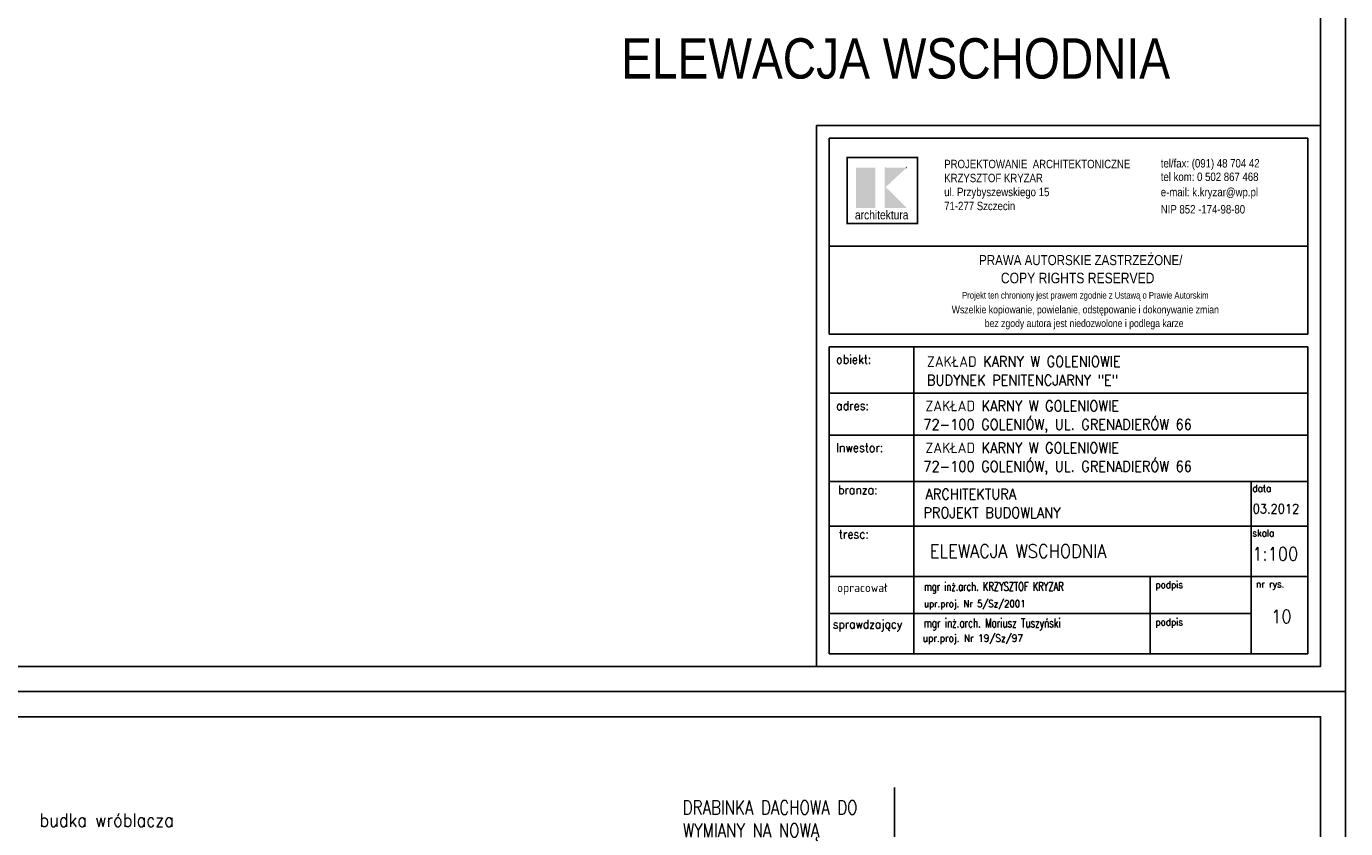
# Model space of a CAD drawing. Header units: millimetres. Extents: x 50026 to 146998, y 1038179 to 1573505.
# Tile 24 of 122: x 51967 to 54226, y 1047304 to 1048678. Entities that reach past the tile are written whole.
import ezdxf

# ---------------------------------------------------------------- set-up
doc = ezdxf.new("R2010")
doc.units = ezdxf.units.MM
doc.header["$LTSCALE"] = 0.025
for name, color, linetype in [('2', 7, 'Continuous'), ('2D-WYMIARY', 2, 'Continuous'), ('___TABELA', 7, 'Continuous'), ('NAPISY', 2, 'Continuous')]:
    doc.layers.add(name, color=color, linetype=linetype)
doc.styles.add('KS', font='romans.shx', dxfattribs={"width": 0.8, "height": 17.5})
doc.styles.add('ROMANS', font='romans.shx', dxfattribs={"width": 0.7})
doc.styles.get("Standard").update_dxf_attribs({"font": 'ARIALN.TTF'})

msp = doc.modelspace()

# ---------------------------------------------------------------- hatches: boundary and pattern name
at = {"layer": '___TABELA', "linetype": 'Continuous'}
for points in [[(53420.63867, 1048435.90056), (53387.47915, 1048435.90056), (53387.47915, 1048366.89762), (53420.63867, 1048366.89762)], [(53474.26035, 1048435.98836), (53438.18267, 1048402.50513), (53474.26035, 1048366.84351), (53436.09721, 1048366.84351), (53436.09721, 1048435.98836)]]:
    msp.add_hatch(color=10, dxfattribs=at).paths.add_polyline_path(points, flags=0)

# ---------------------------------------------------------------- linework, layer by layer
at = {"layer": '2D-WYMIARY', "color": 2}
for points in [[(50025.62556, 1050508.9331), (54225.62556, 1050508.9331), (54225.62556, 1047538.9331), (50025.62556, 1047538.9331)], [(50339.59173, 1050465.95273), (54182.6452, 1050465.95273), (54182.6452, 1047581.91346), (50339.59173, 1047581.91346)], [(50025.62556, 1047538.9331), (54225.62556, 1047538.9331), (54225.62556, 1044568.9331), (50025.62556, 1044568.9331)], [(50339.59173, 1047495.95273), (54182.6452, 1047495.95273), (54182.6452, 1044611.91346), (50339.59173, 1044611.91346)]]:
    msp.add_lwpolyline(points, close=True, dxfattribs=at)
at = {"layer": '___TABELA', "color": 7, "linetype": 'Continuous'}
for p, q in [((54182.6452, 1048507.94227), (53319.81504, 1048507.94227)), ((53319.81504, 1048507.94227), (53319.81504, 1048128.93524)), ((54182.6452, 1048128.93524), (54182.6452, 1048507.94227)), ((53341.3858, 1048301.50127), (54161.07444, 1048301.50127))]:
    msp.add_line(p, q, dxfattribs=at)
at = {"layer": '___TABELA', "color": 2, "linetype": 'Continuous'}
for p, q in [((53319.81504, 1048507.94227), (53319.81504, 1047581.91346)), ((53319.81504, 1048507.94227), (54182.6452, 1048507.94227)), ((53341.3858, 1048486.37151), (53341.3858, 1048150.50599)), ((54161.07444, 1048486.37151), (53341.3858, 1048486.37151)), ((54161.07444, 1048150.50599), (54161.07444, 1048486.37151)), ((53341.3858, 1048150.50599), (54161.07444, 1048150.50599))]:
    msp.add_line(p, q, dxfattribs=at)
at = {"layer": '___TABELA', "color": 10, "linetype": 'Continuous'}
for p, q in [((53437.03957, 1048435.9882), (53437.03957, 1048435.9882)), ((53371.95015, 1048340.31081), (53371.95015, 1048340.31081))]:
    msp.add_line(p, q, dxfattribs=at)
at = {"layer": '___TABELA', "color": 254, "linetype": 'Continuous'}
for p, q in [((53472.33961, 1048435.9882), (53472.81682, 1048435.9882)), ((53473.77122, 1048435.9882), (53474.24839, 1048435.9882)), ((53446.66953, 1048361.10392), (53446.73967, 1048361.10392)), ((53471.17757, 1048357.96729), (53471.17757, 1048357.89626))]:
    msp.add_line(p, q, dxfattribs=at)
at = {"layer": '___TABELA', "color": 2}
for p, q in [((53341.3858, 1048128.93524), (54161.07444, 1048128.93524)), ((53341.3858, 1047603.48421), (53341.3858, 1048128.93524)), ((53486.36482, 1048128.93524), (53486.36482, 1047603.48421)), ((54161.07444, 1048128.93524), (54161.07444, 1047603.48421)), ((53341.3858, 1048049.61097), (54161.07444, 1048049.61097)), ((53341.3858, 1047977.848), (54161.07444, 1047977.848)), ((53341.3858, 1047898.52374), (54161.07444, 1047898.52374)), ((54063.66171, 1047898.52374), (54063.66171, 1047603.48421)), ((53341.3858, 1047822.11636), (54161.07444, 1047822.11636)), ((53341.3858, 1047736.14054), (54161.07444, 1047736.14054)), ((53890.97853, 1047736.14054), (53890.97853, 1047603.48421)), ((53341.3858, 1047672.43754), (54063.66171, 1047672.43754)), ((53341.3858, 1047603.48421), (54161.07444, 1047603.48421)), ((53341.3858, 1047603.48421), (54063.66171, 1047603.48421)), ((53341.3858, 1047603.48421), (54063.66171, 1047603.48421))]:
    msp.add_line(p, q, dxfattribs=at)
at = {"layer": '___TABELA', "color": 10, "linetype": 'Continuous', "const_width": 2.88114}
msp.add_lwpolyline([(53371.95015, 1048340.31081), (53492.7868, 1048340.31081), (53492.7868, 1048453.396), (53371.95015, 1048453.396)], close=True, dxfattribs=at)
at = {"layer": 'NAPISY', "linetype": 'Continuous', "ltscale": 0.2}
msp.add_line((53452.96675, 1047176.60537), (53452.96675, 1047374.63099), dxfattribs=at)

# ---------------------------------------------------------------- texts
at = {"layer": '2', "color": 2, "style": 'ROMANS', "width": 0.7}
for s, height, p in [('mgr inż.arch. KRZYSZTOF KRYZAR', 14.8176, (53503.67247, 1047711.52092)), ('mgr inż.arch. Mariusz Tuszyński', 15.435, (53503.20221, 1047648.85277))]:
    msp.add_text(s, height=height, dxfattribs=at).set_placement(p)
at = {"layer": '2', "color": 7, "style": 'ROMANS', "width": 0.9}
for s, height, p in [('upr.proj. Nr 5/Sz/2001', 11.85408, (53503.67247, 1047683.61646)), ('sprawdzający', 14.8176, (53347.51124, 1047646.96111))]:
    msp.add_text(s, height=height, dxfattribs=at).set_placement(p)
at = {"layer": '2', "color": 0, "style": 'ROMANS', "width": 0.9}
msp.add_text('upr.proj. Nr 19/Sz/97', height=12.348, dxfattribs=at).set_placement((53501.63754, 1047624.30045))
at = {"layer": '___TABELA', "color": 7}
msp.add_text('ELEWACJA WSCHODNIA', height=69.0264125, dxfattribs=at).set_placement((52985.12093, 1048588.24612))
at = {"layer": '___TABELA', "color": 7, "style": 'ROMANS', "width": 0.9}
for s, height, p in [('obiekt:', 15.12, (53353.36588, 1048100.1362)), ('adres:', 15.12, (53353.36588, 1048020.81193)), ('Inwestor:', 15.12, (53353.36588, 1047949.04897)), ('branza:', 15.12, (53356.41511, 1047876.72026)), ('data', 12.096, (54066.06715, 1047880.96431)), ('skala', 12.096, (54066.06715, 1047804.55692)), ('tresc:', 15.12, (53357.93974, 1047800.94176)), ('opracował', 15.12, (53354.89048, 1047709.31195)), ('podpis', 12.096, (53900.03055, 1047715.95595)), ('nr rys.', 12.096, (54072.31433, 1047717.14954)), ('podpis', 12.096, (53900.03055, 1047652.25294))]:
    msp.add_text(s, height=height, dxfattribs=at).set_placement(p)
at = {"layer": '___TABELA', "color": 2, "style": 'ROMANS', "width": 0.9}
for s, height, p in [('ZAKŁAD KARNY W GOLENIOWIE', 18.05895, (53508.86363, 1048094.83917)), ('BUDYNEK PENITENCJARNY "E"', 18.05895, (53508.86363, 1048062.98216)), ('ZAKŁAD KARNY W GOLENIOWIE', 18.05895, (53506.18533, 1048018.89772)), ('72-100 GOLENIÓW, UL. GRENADIERÓW 66', 18.05895, (53502.64077, 1047987.16178)), ('ZAKŁAD KARNY W GOLENIOWIE', 18.05895, (53506.18533, 1047947.13475)), ('72-100 GOLENIÓW, UL. GRENADIERÓW 66', 18.05895, (53502.64077, 1047915.39882)), ('ARCHITEKTURA ', 18.05895, (53506.18533, 1047867.81049)), ('PROJEKT BUDOWLANY', 18.05895, (53502.64077, 1047836.07455)), ('03.2012', 15.876, (54066.51029, 1047844.02469)), ('budka wróblacza', 22.68, (51989.12615, 1047307.65385))]:
    msp.add_text(s, height=height, dxfattribs=at).set_placement(p)
at = {"layer": '___TABELA', "color": 6, "style": 'ROMANS', "width": 0.9}
for s, p in [('ELEWACJA WSCHODNIA', (53513.41219, 1047768.16666)), ('1:100', (54065.84374, 1047763.34845)), ('10', (54098.10864, 1047656.20097))]:
    msp.add_text(s, height=22.68, dxfattribs=at).set_placement(p)
at = {"layer": '___TABELA', "color": 7}
for s, insert, char_height, width, attachment_point in [('PROJEKTOWANIE  ARCHITEKTONICZNE\\PKRZYSZTOF KRYZAR\\Pul. Przybyszewskiego 15\\P71-277 Szczecin', (53538.31027, 1048406.01484), 14.3505912, 456.8593973, 4), ('tel/fax: (091) 48 704 42', (53909.14773, 1048441.10414), 14.3505912, 406.2712152, 4), ('tel kom: 0 502 867 468', (53909.14773, 1048420.02284), 14.3505912, 406.2712152, 4), ('e-mail: k.kryzar@wp.pl', (53909.14773, 1048391.77303), 14.3505912, 462.6139934, 4), ('NIP 852 -174-98-80', (53909.14773, 1048364.44489), 14.3505912, 454.3195083, 4), ('PRAWA AUTORSKIE ZASTRZEŻONE/', (53772.1178, 1048277.42515), 17.2566031, 638.5662182, 5), ('COPY RIGHTS RESERVED', (53766.82038, 1048246.77425), 18.1194333, 476.616593, 5), ('Projekt ten chroniony jest prawem zgodnie z Ustawą o Prawie Autorskim', (53779.94752, 1048215.58686), 11.4648979, 877.1234568, 5), ('Wszelkie kopiowanie, powielanie, odstępowanie i dokonywanie zmian', (53779.91922, 1048190.88144), 12.9424523, 877.0668539, 5), ('bez zgody autora jest niedozwolone i podlega karze', (53777.93741, 1048167.44249), 12.9424523, 816.4799989, 5)]:
    msp.add_mtext(s, dxfattribs=dict(at, insert=insert, char_height=char_height, width=width, attachment_point=attachment_point))
at = {"layer": '___TABELA', "color": 10, "insert": (53431.30799, 1048362.66485), "char_height": 15.3150793, "width": 129.2952226, "attachment_point": 2}
msp.add_mtext('architektura', dxfattribs=at)
at = {"layer": 'NAPISY', "linetype": 'Continuous', "ltscale": 0.2, "insert": (53090.63077, 1047352.31916), "char_height": 23.52, "width": 897.1613802, "attachment_point": 1, "style": 'KS'}
msp.add_mtext('DRABINKA DACHOWA DO \\PWYMIANY NA NOWĄ ', dxfattribs=at)

doc.saveas('drawing.dxf')
